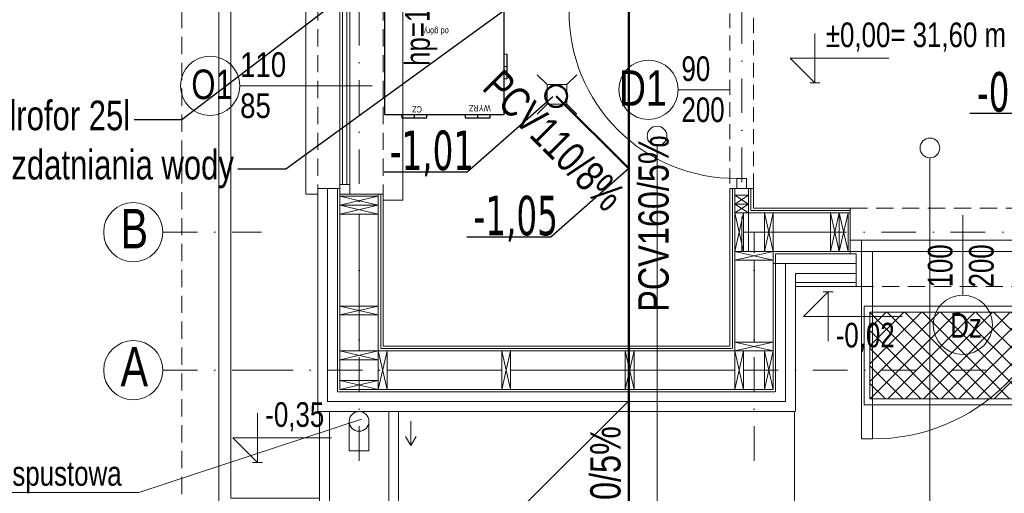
# Model space of a CAD drawing. Header units: inches. Extents: x 57112 to 98566, y -51777 to -16564.
# Tile 56 of 138: x 73501 to 73999, y -20807 to -20567. Entities that reach past the tile are written whole.
import ezdxf
from ezdxf import colors
from ezdxf.entities.mleader import LeaderData, LeaderLine
from ezdxf.math import Vec2, Vec3

# ---------------------------------------------------------------- set-up
doc = ezdxf.new("R2010")
doc.units = ezdxf.units.IN
doc.header["$MEASUREMENT"] = 0
doc.linetypes.add('DASHDOT', pattern=[1, 0.5, -0.25, 0, -0.25])
doc.linetypes.add('HIDDEN', pattern=[0.375, 0.25, -0.125])
doc.layers.get('0').update_dxf_attribs({"color": 251, "lineweight": 0})
doc.layers.add('# 02 KS RZEDNE', color=26, linetype='Continuous')
for name, color, linetype, lineweight in [('## 02 KS PION', 3, 'Continuous', 30), ('## 02 KS POD POSADZKĄ', 24, 'Continuous', 50), ('## 02 KS SREDNICE', 24, 'Continuous', 15), ('## 08 CENTRALA REKUP', 204, 'Continuous', 25), ('05-wymiary', 251, 'Continuous', 0), ('16a-elew.cienka', 251, 'Continuous', 0), ('A10-łazienka', 250, 'Continuous', 0), ('A35-rura spustowa', 251, 'Continuous', 0), ('A36-obrzeże', 252, 'Continuous', 0), ('A6a-schody parter', 251, 'Continuous', 18), ('A8-opisy pomieszczeń', 250, 'Continuous', 0), ('Kociol', 6, 'Continuous', 30), ('p-- ocieplenie-w.zew', 251, 'Continuous', 0), ('p-- zero bud', 250, 'Continuous', 0), ('p--dach', 251, 'Continuous', 30), ('p--drzwi', 251, 'Continuous', 0), ('p--konst-słupy', 251, 'Continuous', 0), ('p--koty wysok.', 251, 'Continuous', 0), ('p--ocieplenie w.wew.', 251, 'Continuous', 0), ('p--okna', 251, 'Continuous', 0), ('p--opis drzwi', 252, 'Continuous', 0), ('p--opis okna', 251, 'Continuous', 0), ('p--opisy dodatkowe', 251, 'Continuous', 0), ('p--osie konstr', 250, 'DASHDOT', 15), ('p--osie konstr.-NR', 250, 'DASHDOT', 15), ('p--podciąg', 251, 'Continuous', 0), ('p--płyta GK', 251, 'Continuous', 0), ('p--ściana szkielet', 251, 'Continuous', 0)]:
    doc.layers.add(name, color=color, linetype=linetype, lineweight=lineweight)
doc.styles.add('1-100', font='arial.ttf', dxfattribs={"width": 0.75, "height": 18})
doc.styles.add('1-50', font='arial.ttf', dxfattribs={"width": 0.75, "height": 12.5})
doc.styles.add('GENERATED_STYLE_3', font='txt')
doc.styles.add('PZ', font='romand.shx', dxfattribs={"width": 0.7})
doc.styles.add('SLDTEXTSTYLE2', font='TXT', dxfattribs={"width": 0.605})
doc.styles.get("Standard").update_dxf_attribs({"font": 'arial.ttf', "width": 0.75})
doc.styles.add('STYL-1', font='arial.ttf', dxfattribs={"width": 0.75})
doc.linetypes.add('BATTING', pattern='A,0.0001,-0.1,[134,ltypeshp.shx,S=0.1,R=0,X=-0.1,Y=0],-0.2,[134,ltypeshp.shx,S=0.1,R=180,X=0.1,Y=0],-0.1', length=0.4001)
doc.dimstyles.new('PZ', dxfattribs={"dimscale": 0.5, "dimtxt": 2.2, "dimasz": 0, "dimexe": 0, "dimexo": 0, "dimgap": 0.5, "dimtad": 1, "dimdec": 1, "dimlfac": 0.1, "dimzin": 0, "dimdsep": 46, "dimtxsty": 'PZ', "dimcen": 0.09, "dimse1": 1, "dimse2": 1, "dimsd1": 1, "dimsd2": 1, "dimclrd": 8, "dimclre": 8, "dimclrt": 256, "dimadec": 0, "dimazin": 0, "dimtfac": 1, "dimtdec": 1, "dimtofl": 0, "dimtmove": 1, "dimatfit": 3, "dimfxl": 1, "dimtolj": 1, "dimtzin": 0, "dimarcsym": 0})

# ---------------------------------------------------------------- blocks, each defined once
blk = doc.blocks.new('drzwi-90-100')
for p, q in [((10.1, 87.38), (5.05, 87.38)), ((5.05, 87.38), (5.05, 2.53)), ((10.1, 2.53), (10.1, 87.38)), ((5.05, 2.53), (0, 2.53)), ((0, 2.53), (0, -2.53)), ((5.05, -2.53), (5.05, 2.53)), ((5.05, 2.53), (10.1, 2.53)), ((100, 2.53), (94.95, 2.53)), ((94.95, 2.53), (94.95, -2.53)), ((100, -2.53), (100, 2.53)), ((0, -2.53), (5.05, -2.53)), ((94.95, -2.53), (100, -2.53))]:
    blk.add_line(p, q)
blk.add_arc((10.8, 3.23), 84.15, 359.5233, 90.4767)
blk = doc.blocks.new('wpust')
for p, q in [((-5, 5), (-10, 10)), ((10, 10), (5, 5)), ((-5, -5), (-10, -10)), ((10, -10), (5, -5))]:
    blk.add_line(p, q)
blk.add_lwpolyline([(-5, -5), (5, -5), (5, 5), (-5, 5)], close=True)
blk = doc.blocks.new('okno-110-33.15')
at = {"linetype": 'Continuous', "ltscale": 35}
for p, q in [((0, 39.15), (110, 39.15)), ((-3, -10), (113, -10))]:
    blk.add_line(p, q, dxfattribs=at)
for p, q in [((0, 39.15), (0, 33.15)), ((110, 33.15), (110, 39.15)), ((3, 33.15), (3, 21.95)), ((107, 21.95), (107, 33.15)), ((5, 21.95), (0, 21.95)), ((0, 21.95), (0, 16.95)), ((0, 21.95), (0, 0)), ((105, 21.95), (5, 21.95)), ((5, 16.95), (5, 21.95)), ((5, 20.61), (105, 20.61)), ((110, 21.95), (105, 21.95)), ((105, 21.95), (105, 16.95)), ((110, 0), (110, 21.95)), ((110, 16.95), (110, 21.95)), ((0, 16.95), (5, 16.95)), ((5, 18.45), (105, 18.45)), ((5, 16.95), (105, 16.95)), ((105, 16.95), (110, 16.95)), ((-3, 0), (-3, -10)), ((0, 0), (-3, 0)), ((110, 0), (113, 0)), ((113, 0), (113, -10))]:
    blk.add_line(p, q)
at = {"linetype": 'HIDDEN', "ltscale": 35}
for p, q in [((0, 33.15), (110, 33.15)), ((0, 0), (110, 0))]:
    blk.add_line(p, q, dxfattribs=at)
blk = doc.blocks.new('kota wykoń')
for p, q in [((0, 25), (0, 0)), ((0, 0), (-12.5, 12.5)), ((-12.5, 12.5), (37.5, 12.5))]:
    blk.add_line(p, q)
at = {"lineweight": 0}
blk.add_line((-2.5, 0), (2.5, 0), dxfattribs=at)
blk = doc.blocks.new('ukł.słupów-1K')
for p, q in [((0, 97.95), (19.5, 93.45)), ((0, 93.45), (19.5, 97.95)), ((200, 94), (207, 98.5)), ((200, 98.5), (207, 94)), ((0, 93.45), (19.5, 88.95)), ((0, 88.95), (19.5, 93.45)), ((200, 89.5), (207, 94)), ((200, 94), (207, 89.5)), ((204.5, 70), (200, 89.5)), ((200, 70), (204.5, 89.5)), ((219.5, 70), (215, 89.5)), ((215, 70), (219.5, 89.5)), ((252.95, 70), (248.45, 89.5)), ((248.45, 70), (252.95, 89.5)), ((257.45, 70), (252.95, 89.5)), ((252.95, 70), (257.45, 89.5)), ((200, 70), (219.5, 65.5)), ((200, 65.5), (219.5, 70)), ((0, 42.3), (19.5, 37.8)), ((0, 37.8), (19.5, 42.3)), ((200, 24), (219.5, 19.5)), ((200, 19.5), (219.5, 24)), ((0, 15), (19.5, 19.5)), ((0, 19.5), (19.5, 15)), ((24, 0), (19.5, 19.5)), ((19.5, 0), (24, 19.5)), ((86.5, 0), (82, 19.5)), ((82, 0), (86.5, 19.5)), ((149, 0), (144.5, 19.5)), ((144.5, 0), (149, 19.5)), ((204.5, 0), (200, 19.5)), ((200, 0), (204.5, 19.5)), ((219.5, 0), (215, 19.5)), ((215, 0), (219.5, 19.5)), ((0, 4.5), (19.5, 0)), ((0, 0), (19.5, 4.5))]:
    blk.add_line(p, q)
at = {"ltscale": 35}
for p, q in [((207, 98.5), (200, 98.5)), ((207, 89.5), (207, 98.5))]:
    blk.add_line(p, q, dxfattribs=at)
for points in [[(19.5, 97.95), (0, 97.95)], [(257.45, 89.5), (257.45, 70)]]:
    blk.add_lwpolyline(points, dxfattribs=at)
for points in [[(0, 93.45), (19.5, 93.45), (19.5, 97.95), (0, 97.95)], [(200, 98.5), (207, 98.5), (207, 94), (200, 94)], [(0, 88.95), (19.5, 88.95), (19.5, 93.45), (0, 93.45)], [(200, 94), (207, 94), (207, 89.5), (200, 89.5)], [(200, 70), (200, 89.5), (204.5, 89.5), (204.5, 70)], [(215, 70), (215, 89.5), (219.5, 89.5), (219.5, 70)], [(248.45, 70), (248.45, 89.5), (252.95, 89.5), (252.95, 70)], [(252.95, 70), (252.95, 89.5), (257.45, 89.5), (257.45, 70)], [(200, 65.5), (219.5, 65.5), (219.5, 70), (200, 70)], [(0, 37.8), (19.5, 37.8), (19.5, 42.3), (0, 42.3)], [(200, 19.5), (219.5, 19.5), (219.5, 24), (200, 24)], [(0, 19.5), (19.5, 19.5), (19.5, 15), (0, 15)], [(19.5, 0), (19.5, 19.5), (24, 19.5), (24, 0)], [(82, 0), (82, 19.5), (86.5, 19.5), (86.5, 0)], [(144.5, 0), (144.5, 19.5), (149, 19.5), (149, 0)], [(200, 0), (200, 19.5), (204.5, 19.5), (204.5, 0)], [(215, 0), (215, 19.5), (219.5, 19.5), (219.5, 0)], [(0, 0), (19.5, 0), (19.5, 4.5), (0, 4.5)]]:
    blk.add_lwpolyline(points, close=True)
blk = doc.blocks.new('A$C67504D38')
at = {"layer": '## 08 CENTRALA REKUP', "linetype": 'Continuous', "lineweight": 18}
for p, q in [((60.2, 32.4), (61.7, 32.4)), ((60.2, 26.15), (61.7, 26.15)), ((60.2, 19.9), (61.7, 19.9))]:
    blk.add_line(p, q, dxfattribs=at)
at = {"color": 192, "lineweight": 25}
for p, q in [((0, 1.65), (0, 85.85)), ((0, 85.85), (60.2, 85.85)), ((0, 1.65), (0, 85.85)), ((8.75, 87.5), (21.25, 87.5)), ((8.75, 85.85), (8.75, 87.5)), ((15, 85.85), (15, 87.5)), ((21.25, 85.85), (21.25, 87.5)), ((40.65, 87.5), (40.65, 85.85)), ((40.65, 87.5), (53.15, 87.5)), ((46.9, 87.5), (46.9, 85.85)), ((53.15, 87.5), (53.15, 85.85)), ((60.2, 85.85), (60.2, 1.65)), ((60.2, 85.85), (60.2, 1.65)), ((61.7, 32.4), (61.7, 19.9)), ((60.2, 1.65), (0, 1.65)), ((8.75, 0), (8.75, 1.65)), ((21.25, 0), (8.75, 0)), ((15, 0), (15, 1.65)), ((21.25, 0), (21.25, 1.65)), ((40.65, 1.65), (40.65, 0)), ((53.15, 0), (40.65, 0)), ((46.9, 1.65), (46.9, 0)), ((53.15, 1.65), (53.15, 0))]:
    blk.add_line(p, q, dxfattribs=at)
at = {"color": 7, "linetype": 'Continuous', "lineweight": 0, "char_height": 3.175, "rotation": 180, "style": 'SLDTEXTSTYLE2'}
for s, insert, attachment_point in [('\\fArial Narrow|b0|i0|c0|p0;\\W1;N', (15.08, 79.89), 3), ('\\fArial Narrow|b0|i0|c0|p0;\\W1;W', (43.63, 80.56), 3), ('\\fArial Narrow|b0|i0|c0|p0;\\W1;od góry', (32.36, 42.3), 1), ('\\fArial Narrow|b0|i0|c0|p0;\\W1;CZ', (13.7, 2.84), 3), ('\\fArial Narrow|b0|i0|c0|p0;\\W1;WYRZ', (42.47, 3.4), 3)]:
    blk.add_mtext(s, dxfattribs=dict(at, insert=insert, attachment_point=attachment_point))

msp = doc.modelspace()

# ---------------------------------------------------------------- hatches: boundary and pattern name
at = {"layer": '05-wymiary'}
h = msp.add_hatch(dxfattribs=at)
h.set_pattern_fill('ANSI37-Metric', color=256, scale=2, angle=270, style=0)
h.set_pattern_definition([(315, (76669.646, -21981.49), (4.490128, 4.490128), []), (45, (76669.646, -21981.49), (-4.490128, 4.490128), [])])
h.paths.add_polyline_path([(73931.196, -20715.533), (73931.196, -20759.533), (74025.196, -20759.533), (74025.196, -20715.533)])

# ---------------------------------------------------------------- linework, layer by layer
at = {"layer": '## 02 KS PION', "color": 3, "lineweight": 50}
msp.add_circle((73772.306, -20605.958, 151.8), 5.5, dxfattribs=at)
at = {"layer": '## 02 KS POD POSADZKĄ', "lineweight": 50}
for p, q in [((73809.084, -20306.712, 151.8), (73809.084, -20947.265, 151.8)), ((73772.306, -20605.958, 151.8), (73809.084, -20642.735, 151.8))]:
    msp.add_line(p, q, dxfattribs=at)
for p, q in [((73698.638, -20770.818, 151.8), (73698.638, -20783.243, 151.8)), ((73698.638, -20783.243, 151.8), (73695.951, -20778.657, 151.8)), ((73698.638, -20783.243, 151.8), (73701.324, -20778.657, 151.8))]:
    msp.add_line(p, q)
at = {"layer": '16a-elew.cienka', "elevation": 151.8}
for points in [[(73928.196, -20712.533), (73928.196, -20762.533), (74028.196, -20762.533), (74028.196, -20712.533)], [(73931.196, -20715.533), (73931.196, -20759.533), (74025.196, -20759.533), (74025.196, -20715.533)]]:
    msp.add_lwpolyline(points, close=True, dxfattribs=at)
at = {"layer": 'A35-rura spustowa', "linetype": 'Continuous', "lineweight": 0, "ltscale": 75}
msp.add_circle((73672.496, -20770.933, 151.8), 5, dxfattribs=at)
at = {"layer": 'A36-obrzeże', "linetype": 'Continuous', "ltscale": 35}
for p, q in [((73657.496, -20765.933, 151.8), (73657.496, -20815.933, 151.8)), ((73687.496, -20765.933, 151.8), (73687.496, -20815.933, 151.8)), ((73667.496, -20770.933, 151.8), (73667.496, -20785.933, 151.8)), ((73677.496, -20770.933, 151.8), (73677.496, -20785.933, 151.8)), ((73667.496, -20785.933, 151.8), (73677.496, -20785.933, 151.8))]:
    msp.add_line(p, q, dxfattribs=at)
at = {"layer": 'A36-obrzeże', "linetype": 'Continuous', "ltscale": 35, "elevation": 151.8}
for points in [[(73887.046, -20815.933), (73601.546, -20815.933), (73601.546, -20135.433), (74684.046, -20135.433), (74684.046, -20815.933), (74290.546, -20815.933)], [(73652.496, -20809.933), (73607.546, -20809.933), (73607.546, -20141.433), (73652.496, -20141.433)]]:
    msp.add_lwpolyline(points, dxfattribs=at)
msp.add_lwpolyline([(73652.496, -20815.933), (73692.496, -20815.933), (73692.496, -20765.933), (73652.496, -20765.933)], close=True, dxfattribs=at)
at = {"layer": 'A6a-schody parter', "lineweight": 5}
msp.add_line((73893.046, -20765.933, 151.8), (73893.046, -20881.033, 151.8), dxfattribs=at)
at = {"layer": 'A8-opisy pomieszczeń'}
for p, q in [((73823.374, -20882.646, 151.8), (73823.374, -20631.226, 151.8)), ((73961.561, -20888.709, 151.8), (73961.561, -20637.288, 151.8))]:
    msp.add_line(p, q, dxfattribs=at)
for centre in [(73823.374, -20626.226, 151.8), (73961.561, -20632.288, 151.8)]:
    msp.add_circle(centre, 5, dxfattribs=at)
at = {"layer": 'p-- ocieplenie-w.zew', "linetype": 'BATTING', "ltscale": 3}
for p, q in [((73656.546, -20761.007, 151.8), (73656.546, -20652.783, 151.8)), ((73924.196, -20690.933, 151.8), (73882.246, -20690.933, 151.8)), ((73888.446, -20761.007, 151.8), (73888.446, -20690.933, 151.8)), ((73656.622, -20760.933, 151.8), (73888.066, -20760.933, 151.8))]:
    msp.add_line(p, q, dxfattribs=at)
at = {"layer": 'p--dach', "linetype": 'HIDDEN', "lineweight": 20, "ltscale": 35, "elevation": 151.8}
msp.add_lwpolyline([(73582.686, -20834.793), (74702.906, -20834.793), (74702.906, -20116.573), (73582.686, -20116.573)], close=True, dxfattribs=at)
at = {"layer": 'p--drzwi', "elevation": 151.8}
msp.add_lwpolyline([(73921.196, -20679.077), (74033.196, -20679.077), (74033.196, -20684.733), (73921.196, -20684.733)], close=True, dxfattribs=at)
at = {"layer": 'p--ocieplenie w.wew.', "linetype": 'BATTING', "ltscale": 3}
for p, q in [((73672.496, -20712.433, 151.8), (73672.496, -20665.783, 151.8)), ((73877.746, -20674.983, 151.8), (73867.246, -20674.983, 151.8)), ((73882.246, -20674.983, 151.8), (73911.196, -20674.983, 151.8)), ((73872.496, -20730.733, 151.8), (73872.496, -20689.233, 151.8)), ((73672.496, -20716.933, 151.8), (73672.496, -20735.233, 151.8)), ((73686.746, -20744.983, 151.8), (73744.746, -20744.983, 151.8)), ((73749.246, -20744.983, 151.8), (73807.246, -20744.983, 151.8)), ((73807.246, -20744.983, 151.8), (73862.746, -20744.983, 151.8)), ((73867.246, -20744.983, 151.8), (73877.746, -20744.983, 151.8))]:
    msp.add_line(p, q, dxfattribs=at)
at = {"layer": 'p--opis drzwi', "lineweight": 0}
for p, q in [((73834.037, -20602.783, 151.8), (73860.296, -20602.783, 151.8)), ((73978.196, -20666.433, 151.8), (73978.196, -20706.951, 151.8))]:
    msp.add_line(p, q, dxfattribs=at)
for centre in [(73819.037, -20602.783, 151.8), (73978.196, -20721.951, 151.8)]:
    msp.add_circle(centre, 15, dxfattribs=at)
at = {"layer": 'p--opis okna'}
msp.add_line((73612.046, -20600.783, 151.8), (73679.047, -20600.783, 151.8), dxfattribs=at)
msp.add_circle((73597.046, -20600.783, 151.8), 15, dxfattribs=at)
at = {"layer": 'p--opisy dodatkowe', "elevation": 151.8}
msp.add_lwpolyline([(73467.782, -20807.037), (73561.005, -20807.037), (73673.796, -20769.799)], dxfattribs=at)
at = {"layer": 'p--osie konstr', "linetype": 'DASHDOT', "ltscale": 35}
for p, q in [((73672.496, -20790.933, 151.8), (73672.496, -20116.573, 151.8)), ((73866.246, -20684.733, 151.8), (73866.246, -20464.683, 151.8)), ((73872.496, -20790.933, 151.8), (73872.496, -20674.983, 151.8)), ((74305.476, -20674.983, 151.8), (73872.496, -20674.983, 151.8)), ((73621.546, -20744.983, 151.8), (73997.436, -20744.983, 151.8))]:
    msp.add_line(p, q, dxfattribs=at)
at = {"layer": 'p--osie konstr.-NR', "linetype": 'DASHDOT', "ltscale": 35}
for p, q in [((73573.153, -20674.983, 151.8), (73623.153, -20674.983, 151.8)), ((73573.153, -20744.983, 151.8), (73623.153, -20744.983, 151.8))]:
    msp.add_line(p, q, dxfattribs=at)
at = {"layer": 'p--osie konstr.-NR', "linetype": 'Continuous', "ltscale": 35}
for centre in [(73558.153, -20674.983, 151.8), (73558.153, -20744.983, 151.8)]:
    msp.add_circle(centre, 15, dxfattribs=at)
at = {"layer": 'p--podciąg', "linetype": 'HIDDEN', "ltscale": 30}
for p, q in [((73860.296, -20552.783, 151.8), (73860.296, -20652.783, 151.8)), ((73872.196, -20652.783, 151.8), (73872.196, -20552.783, 151.8))]:
    msp.add_line(p, q, dxfattribs=at)
at = {"layer": 'p--płyta GK', "ltscale": 35}
for p, q in [((73860.296, -20732.783, 151.8), (73860.296, -20652.783, 151.8)), ((73872.196, -20652.783, 151.8), (73860.296, -20652.783, 151.8)), ((73861.546, -20734.033, 151.8), (73861.546, -20652.783, 151.8)), ((73870.946, -20664.033, 151.8), (73870.946, -20652.783, 151.8)), ((73872.196, -20662.783, 151.8), (73872.196, -20652.783, 151.8)), ((73683.446, -20734.033, 151.8), (73683.446, -20655.783, 151.8)), ((73684.696, -20732.783, 151.8), (73684.696, -20655.783, 151.8)), ((73921.196, -20662.783, 151.8), (73872.196, -20662.783, 151.8)), ((73921.196, -20664.033, 151.8), (73870.946, -20664.033, 151.8)), ((73924.196, -20700.433, 151.8), (73893.446, -20700.433, 151.8)), ((73924.196, -20702.533, 151.8), (73893.446, -20702.533, 151.8)), ((73683.446, -20734.033, 151.8), (73861.166, -20734.033, 151.8)), ((73684.696, -20732.783, 151.8), (73859.916, -20732.783, 151.8))]:
    msp.add_line(p, q, dxfattribs=at)
at = {"layer": 'p--płyta GK', "linetype": 'HIDDEN', "ltscale": 35}
for p, q in [((73921.196, -20662.783, 151.8), (74033.196, -20662.783, 151.8)), ((73924.196, -20702.533, 151.8), (74030.196, -20702.533, 151.8))]:
    msp.add_line(p, q, dxfattribs=at)
at = {"layer": 'p--ściana szkielet', "ltscale": 35}
for p, q in [((73651.546, -20765.933, 151.8), (73651.546, -20652.783, 151.8)), ((73661.546, -20755.933, 151.8), (73661.546, -20652.783, 151.8)), ((73662.746, -20754.733, 151.8), (73662.746, -20652.783, 151.8)), ((73862.746, -20754.733, 151.8), (73862.746, -20652.783, 151.8)), ((73869.746, -20684.733, 151.8), (73869.746, -20652.783, 151.8)), ((73682.246, -20754.733, 151.8), (73682.246, -20655.783, 151.8)), ((73921.196, -20665.233, 151.8), (73862.746, -20665.233, 151.8)), ((73921.196, -20684.733, 151.8), (73862.746, -20684.733, 151.8)), ((73882.246, -20754.733, 151.8), (73882.246, -20684.733, 151.8)), ((73883.446, -20755.933, 151.8), (73883.446, -20685.933, 151.8)), ((73924.196, -20685.933, 151.8), (73883.446, -20685.933, 151.8)), ((73893.446, -20765.933, 151.8), (73893.446, -20695.933, 151.8)), ((73924.196, -20695.933, 151.8), (73893.446, -20695.933, 151.8)), ((73662.746, -20735.233, 151.8), (73881.866, -20735.233, 151.8)), ((73661.546, -20755.933, 151.8), (73883.066, -20755.933, 151.8)), ((73662.746, -20754.733, 151.8), (73881.866, -20754.733, 151.8)), ((73651.546, -20765.933, 151.8), (73893.066, -20765.933, 151.8))]:
    msp.add_line(p, q, dxfattribs=at)
at = {"layer": 'p--ściana szkielet', "ltscale": 35, "elevation": 151.8}
for points in [[(73684.696, -20655.783), (73662.746, -20655.783), (73662.746, -20652.783), (73651.546, -20652.783)], [(73921.196, -20662.783), (73921.196, -20685.933), (73924.196, -20685.933), (73924.196, -20702.533)]]:
    msp.add_lwpolyline(points, dxfattribs=at)

# ---------------------------------------------------------------- block references
at = {"layer": '## 08 CENTRALA REKUP', "color": 2, "lineweight": 30}
msp.add_blockref('A$C67504D38', (73685.594, -20617.13, 151.8), dxfattribs=at)
at = {"layer": 'A10-łazienka', "xscale": -1}
msp.add_blockref('wpust', (73772.696, -20605.133, 151.8), dxfattribs=at)
at = {"layer": 'p-- zero bud', "zscale": 1.2}
msp.add_blockref('kota wykoń', (73903.266, -20599.311, 151.8), dxfattribs=at)
at = {"layer": 'p--drzwi', "xscale": -1}
for rotation in [89.99999999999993, 89.99999999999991]:
    msp.add_blockref('drzwi-90-100', (73866.246, -20552.783, 151.8), dxfattribs=dict(at, rotation=rotation))
at = {"layer": 'p--drzwi', "xscale": -1.12, "yscale": 1.12, "rotation": 180}
msp.add_blockref('drzwi-90-100', (73921.196, -20681.905, 151.8), dxfattribs=at)
at = {"layer": 'p--konst-słupy'}
msp.add_blockref('ukł.słupów-1K', (73662.746, -20754.733, 151.8), dxfattribs=at)
at = {"layer": 'p--koty wysok.', "xscale": -1, "rotation": 180}
msp.add_blockref('kota wykoń', (73909.999, -20705.248, 151.8), dxfattribs=at)
at = {"layer": 'p--koty wysok.'}
msp.add_blockref('kota wykoń', (73621.107, -20791.743, 151.8), dxfattribs=at)
at = {"layer": 'p--okna', "linetype": 'Continuous', "xscale": -1, "rotation": 89.9999999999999}
msp.add_blockref('okno-110-33.15', (73684.696, -20545.783, 151.8), dxfattribs=at)

# ---------------------------------------------------------------- texts
at = {"layer": '# 02 KS RZEDNE', "color": 3, "linetype": 'Continuous', "char_height": 20, "width": 279.26563, "attachment_point": 6, "line_spacing_factor": 0.500001, "style": 'PZ'}
for s, insert in [('\\fTahoma|b0|i0|c238|p32;-0,79', (74028.11, -20605.394, 151.8)), ('\\fTahoma|b0|i0|c238|p32;-1,01', (73730.752, -20635.066, 151.8)), ('\\fTahoma|b0|i0|c238|p32;-1,05', (73773.184, -20668.151, 151.8))]:
    msp.add_mtext(s, dxfattribs=dict(at, insert=insert))
at = {"layer": '## 02 KS SREDNICE', "linetype": 'Continuous', "style": 'GENERATED_STYLE_3', "width": 0.8}
for s, rotation, p in [('PCV110/8%', 315, (73734.218, -20602.265, 151.8)), ('PCV160/5%', 90, (73829.289, -20715.348, 151.8)), ('PCV160/5%', 90, (73804.897, -20862.842, 151.8))]:
    msp.add_text(s, height=15.3543, rotation=rotation, dxfattribs=at).set_placement(p)
at = {"layer": 'p-- zero bud', "insert": (73908.863, -20568.661, 151.8), "char_height": 12.5, "width": 531.91597, "attachment_point": 1, "style": '1-50'}
msp.add_mtext('±0,00= 31,60 m npm', dxfattribs=at)
at = {"layer": 'p--koty wysok.', "char_height": 18, "width": 207.41597, "style": '1-50'}
for s, insert, attachment_point in [('{\\H0.6944x;-0,02}', (73913.895, -20735.775, 151.8), 7), ('{\\H0.6944x;-0,35}', (73625.003, -20761.215, 151.8), 1)]:
    msp.add_mtext(s, dxfattribs=dict(at, insert=insert, attachment_point=attachment_point))
at = {"layer": 'p--opis drzwi', "lineweight": 0}
for s, insert, char_height, width, attachment_point in [('D1', (73828.256, -20610.871, 151.8), 18, 65.787, 9), ('90\\P200', (73835.76, -20585.826, 151.8), 12.5, 11.15966, 1)]:
    msp.add_mtext(s, dxfattribs=dict(at, insert=insert, char_height=char_height, width=width, attachment_point=attachment_point))
at = {"layer": 'p--opis drzwi', "lineweight": 0, "insert": (73994.033, -20681.161, 151.8), "char_height": 12.5, "width": 11.15966, "attachment_point": 9, "rotation": 90}
msp.add_mtext('100\\P200', dxfattribs=at)
at = {"layer": 'p--opis drzwi', "lineweight": 0, "insert": (73987.851, -20728.56, 151.8), "char_height": 12.5, "width": 65.787, "attachment_point": 9, "style": 'STYL-1'}
msp.add_mtext('Dz', dxfattribs=at)
at = {"layer": 'p--opis okna', "insert": (73712.059, -20525.529, 151.8), "char_height": 12.5, "width": 128.63421, "attachment_point": 9, "rotation": 90, "style": '1-100'}
msp.add_mtext('hp=155 cm', dxfattribs=at)
at = {"layer": 'p--opis okna'}
for s, insert, char_height, width, attachment_point, style in [('{\\W0.8;110\\P85}', (73612.265, -20617.283, 151.8), 12.5, 45.287, 7, '1-100'), ('O1', (73587.55, -20592.525, 151.8), 15, 74.01038, 1, '1-50')]:
    msp.add_mtext(s, dxfattribs=dict(at, insert=insert, char_height=char_height, width=width, attachment_point=attachment_point, style=style))
at = {"layer": 'p--opisy dodatkowe', "insert": (73552.238, -20791.07, 151.8), "char_height": 12.5, "width": 177.1707, "attachment_point": 3, "style": '1-50'}
msp.add_mtext('rura spustowa\\P%%c7,5 cm', dxfattribs=at)
at = {"layer": 'p--osie konstr.-NR', "linetype": 'Continuous', "ltscale": 35, "char_height": 20, "width": 63.5564, "attachment_point": 3}
for s, insert in [('B', (73565.658, -20663.186, 151.8)), ('A', (73565.658, -20733.186, 151.8))]:
    msp.add_mtext(s, dxfattribs=dict(at, insert=insert))

# ---------------------------------------------------------------- leaders
at = {"layer": '# 02 KS RZEDNE', "color": 3, "linetype": 'Continuous', "has_arrowhead": 0, "annotation_type": 0, "has_hookline": 1, "hookline_direction": 1}
for points, text_width in [([(74072.724, -20554.367, 151.8), (74024.558, -20614.82, 151.8)], 42.728), ([(73770.538, -20606.365, 151.8), (73727.201, -20644.492, 151.8)], 41.958), ([(73809.084, -20642.735, 151.8), (73769.632, -20677.577, 151.8)], 42.518)]:
    msp.add_leader(points, dimstyle='PZ', override={"dimgap": 0.1, "dimclrd": 3}, dxfattribs=dict(at, text_width=text_width))
at = {"layer": '# 02 KS RZEDNE', "linetype": 'Continuous', "has_arrowhead": 0, "annotation_type": 0, "has_hookline": 1, "hookline_direction": 1, "text_width": 204.925}
msp.add_leader([(73808.777, -20760.933, 151.8), (73638.857, -20929.856, 151.8)], dimstyle='PZ', override={"dimgap": 0.1, "dimclrd": 256}, dxfattribs=at)
at = {"layer": 'Kociol', "color": 217, "lineweight": 15, "ltscale": 1000, "true_color": 0x93278f}
ml = msp.add_multileader_mtext('Standard', dxfattribs=at)
ml.set_content('hydrofor 25l', color=(147, 39, 143))
ml.set_leader_properties(color=256, linetype='Continuous', lineweight=25)
ml.build(insert=Vec2(0, 0))
ctx = ml.context
ctx.base_point, ctx.char_height, ctx.plane_origin = Vec3(73473.8, -20617.978, 159.745), 15, Vec3(73743.319, -20197.664, 159.745)
ctx.text_align_type = 2
notes = []
notes.append((ctx, [(0, (1, 1, 0), (73582.794, -20617.978, 159.745), (-1, 0), 24.22, [(0, [(73733.563, -20502.565, 159.745)], 0, [])])]))
ctx.mtext.insert, ctx.mtext.width, ctx.mtext.alignment, ctx.mtext.flow_direction = Vec3(73556.575, -20608.281, 159.745), 3769.1343, 3, 5
ml = msp.add_multileader_mtext('Standard', dxfattribs=at)
ml.set_content('stacja uzdatniania wody \\P', color=(147, 39, 143))
ml.set_leader_properties(color=256, linetype='Continuous', lineweight=25)
ml.build(insert=Vec2(0, 0))
ctx = ml.context
ctx.base_point, ctx.char_height, ctx.plane_origin = Vec3(73441.02, -20642.958, 159.745), 15, Vec3(73752.998, -20214.147, 159.745)
ctx.text_align_type = 2
notes.append((ctx, [(0, (1, 1, 0), (73635.323, -20642.958, 159.745), (-1, 0), 24.22, [(0, [(73774.885, -20541.503, 159.745)], 0, [])])]))
ctx.mtext.insert, ctx.mtext.width, ctx.mtext.alignment, ctx.mtext.flow_direction = Vec3(73609.104, -20633.26, 159.745), 3769.1343, 3, 5
for ctx, leaders in notes:
    for number, flags, end, landing, length, lines in leaders:
        leader = LeaderData()
        leader.index, (leader.has_last_leader_line, leader.has_dogleg_vector, leader.attachment_direction) = number, flags
        leader.last_leader_point, leader.dogleg_vector, leader.dogleg_length = Vec3(end), Vec3(landing), length
        for number, points, colour, breaks in lines:
            line = LeaderLine()
            line.index, line.vertices, line.color, line.breaks = number, Vec3.list(points), colors.encode_raw_color(colour), breaks
            leader.lines.append(line)
        ctx.leaders.append(leader)

doc.saveas('drawing.dxf')
